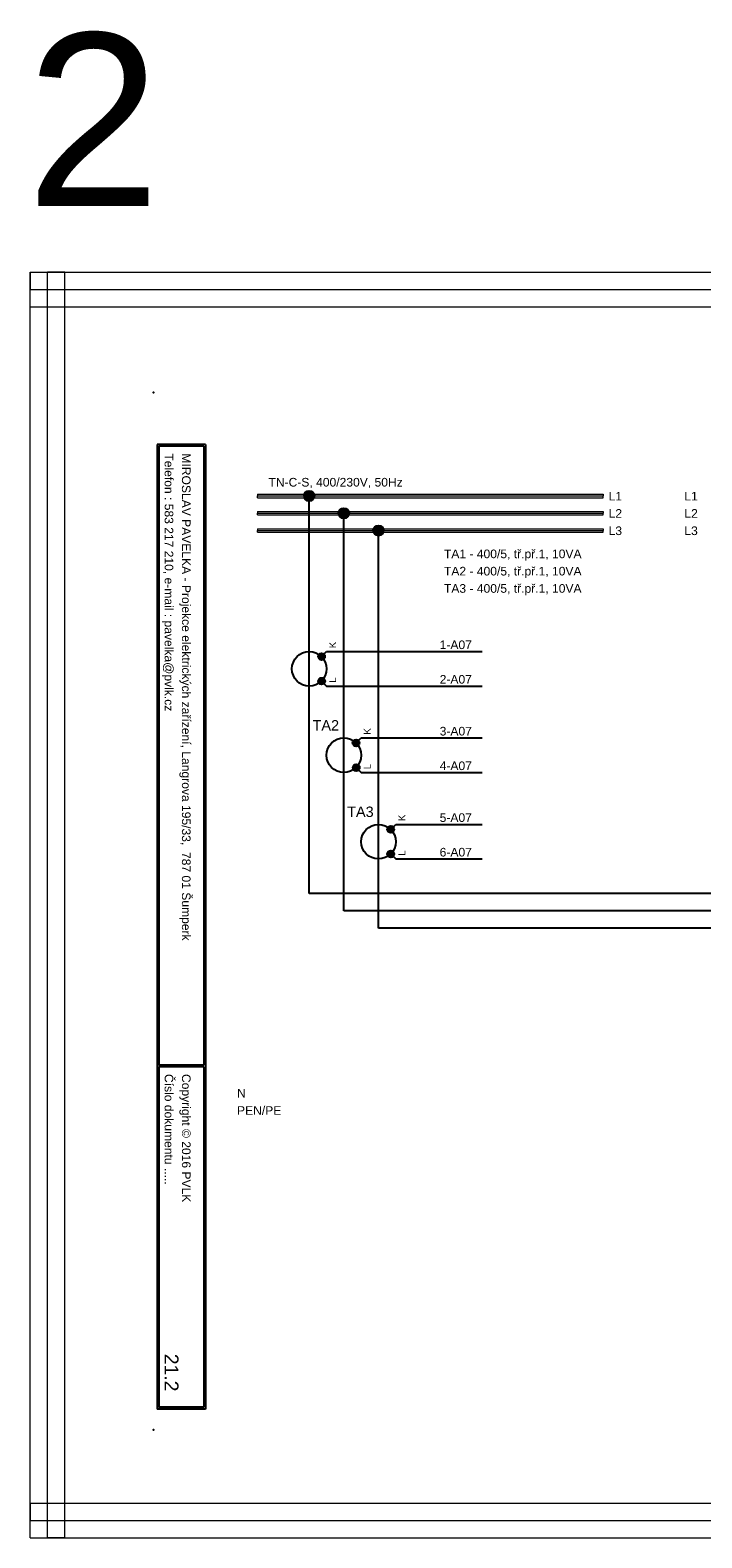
# Model space of a CAD drawing. Extents: x -1130 to 2703, y 1069 to 2560.
# Tile 8 of 31: x 127 to 321, y 2124 to 2560. Entities that reach past the tile are written whole.
import ezdxf
from ezdxf.enums import TextEntityAlignment as Align

# ---------------------------------------------------------------- set-up
doc = ezdxf.new("R2010")
doc.units = 0
doc.header["$MEASUREMENT"] = 0
for name, color, linetype in [('1-KRESBA', 7, 'Continuous'), ('__10-Popisy', 220, 'Continuous'), ('__Bílá', 7, 'Continuous'), ('__Oranžová', 30, 'Continuous'), ('__Svmodrá', 4, 'Continuous'), ('__Vínová 220', 220, 'Continuous'), ('__Zelená', 3, 'Continuous')]:
    doc.layers.add(name, color=color, linetype=linetype)
doc.styles.add('Arial', font='arial.ttf')

# ---------------------------------------------------------------- blocks, each defined once
blk = doc.blocks.new('L0001A01')
h = blk.add_hatch(color=256)
edge = h.paths.add_edge_path()
edge.add_arc((0, 0), 1, 0, 360)
blk.add_circle((0, 0), 1)
blk = doc.blocks.new('L0001A02')
at = {"linetype": 'Continuous'}
h = blk.add_hatch(color=256, dxfattribs=at)
edge = h.paths.add_edge_path()
edge.add_arc((0, 0), 1.5, 0, 360)
blk.add_circle((0, 0), 1.5)

msp = doc.modelspace()

# ---------------------------------------------------------------- linework, layer by layer
at = {"layer": '1-KRESBA'}
for p, q in [((207.41, 2310.74), (207.41, 2425.74)), ((217.41, 2305.74), (217.41, 2420.74)), ((227.41, 2300.74), (227.41, 2415.74)), ((210.95, 2379.28), (212.41, 2380.74)), ((212.41, 2380.74), (257.41, 2380.74)), ((210.95, 2372.21), (212.41, 2370.74)), ((212.41, 2370.74), (257.41, 2370.74)), ((220.95, 2354.28), (222.41, 2355.74)), ((222.41, 2355.74), (257.41, 2355.74)), ((220.95, 2347.21), (222.41, 2345.74)), ((222.41, 2345.74), (257.41, 2345.74)), ((230.95, 2329.28), (232.41, 2330.74)), ((232.41, 2330.74), (257.41, 2330.74)), ((230.95, 2322.21), (232.41, 2320.74)), ((232.41, 2320.74), (257.41, 2320.74)), ((332.41, 2310.74), (207.41, 2310.74)), ((337.41, 2305.74), (217.41, 2305.74)), ((342.41, 2300.74), (227.41, 2300.74))]:
    msp.add_line(p, q, dxfattribs=at)
at = {"layer": '1-KRESBA', "color": 250, "linetype": 'Continuous'}
for centre in [(207.41, 2375.74), (217.41, 2350.74), (227.41, 2325.74)]:
    msp.add_circle(centre, 5, dxfattribs=at)
at = {"layer": '__Bílá'}
for p, q in [((177.41, 2440.64), (163.41, 2440.64)), ((163.41, 2440.64), (163.41, 2161.64)), ((176.91, 2440.14), (163.91, 2440.14)), ((163.91, 2440.14), (163.91, 2261.14)), ((176.91, 2440.14), (176.91, 2261.14)), ((177.41, 2440.64), (177.41, 2161.64)), ((176.91, 2261.14), (163.91, 2261.14)), ((176.91, 2260.64), (163.91, 2260.64)), ((163.91, 2260.64), (163.91, 2162.14)), ((176.91, 2260.64), (176.91, 2162.14)), ((177.41, 2161.64), (163.41, 2161.64)), ((176.91, 2162.14), (163.91, 2162.14))]:
    msp.add_line(p, q, dxfattribs=at)
for p in [(162.41, 2455.64), (162.41, 2155.64)]:
    msp.add_point(p, dxfattribs=at)
at = {"layer": '__Oranžová', "lineweight": 0}
for p, q in [((192.41, 2426.24), (192.41, 2425.74)), ((192.41, 2426.24), (292.41, 2426.24)), ((192.41, 2425.24), (192.41, 2425.74)), ((192.41, 2425.74), (292.41, 2425.74)), ((192.41, 2425.24), (292.41, 2425.24)), ((292.41, 2426.24), (292.41, 2425.74)), ((292.41, 2425.24), (292.41, 2425.74)), ((192.41, 2421.24), (192.41, 2420.74)), ((192.41, 2421.24), (292.41, 2421.24)), ((192.41, 2420.24), (192.41, 2420.74)), ((192.41, 2420.74), (292.41, 2420.74)), ((292.41, 2421.24), (292.41, 2420.74)), ((292.41, 2420.24), (292.41, 2420.74)), ((192.41, 2420.24), (292.41, 2420.24)), ((192.41, 2416.24), (192.41, 2415.74)), ((192.41, 2416.24), (292.41, 2416.24)), ((292.41, 2416.24), (292.41, 2415.74)), ((192.41, 2415.24), (192.41, 2415.74)), ((192.41, 2415.74), (292.41, 2415.74)), ((192.41, 2415.24), (292.41, 2415.24)), ((292.41, 2415.24), (292.41, 2415.74))]:
    msp.add_line(p, q, dxfattribs=at)
at = {"layer": '__Vínová 220', "lineweight": 0}
for p, q in [((126.7, 2490.46), (126.7, 2485.46)), ((126.7, 2490.46), (623.1, 2490.46)), ((126.7, 2124.38), (126.7, 2490.46)), ((126.7, 2490.46), (131.7, 2490.46)), ((131.7, 2124.38), (131.7, 2490.46)), ((136.7, 2490.46), (131.7, 2490.46)), ((136.7, 2124.38), (136.7, 2490.46)), ((126.7, 2480.46), (126.7, 2485.46)), ((126.7, 2485.46), (623.1, 2485.46)), ((126.7, 2480.46), (623.1, 2480.46)), ((126.7, 2134.38), (126.7, 2129.38)), ((126.7, 2134.38), (623.1, 2134.38)), ((126.7, 2124.38), (126.7, 2129.38)), ((126.7, 2129.38), (623.1, 2129.38)), ((126.7, 2124.38), (623.1, 2124.38)), ((126.7, 2124.38), (131.7, 2124.38)), ((136.7, 2124.38), (131.7, 2124.38))]:
    msp.add_line(p, q, dxfattribs=at)

# ---------------------------------------------------------------- block references
at = {"layer": '1-KRESBA'}
for p in [(207.41, 2425.74), (217.41, 2420.74), (227.41, 2415.74)]:
    msp.add_blockref('L0001A02', p, dxfattribs=at)
at = {"layer": '1-KRESBA', "color": 250, "linetype": 'Continuous'}
for p in [(210.96, 2379.29), (210.98, 2372.18), (220.96, 2354.29), (220.98, 2347.18), (230.96, 2329.29), (230.98, 2322.18)]:
    msp.add_blockref('L0001A01', p, dxfattribs=at)

# ---------------------------------------------------------------- texts
at = {"layer": '1-KRESBA', "color": 250, "linetype": 'Continuous', "style": 'Arial'}
for s, height, p in [('TA1 - 400/5, tř.př.1, 10VA', 2.5, (246.36, 2407.74)), ('TA2 - 400/5, tř.př.1, 10VA', 2.5, (246.36, 2402.74)), ('TA3 - 400/5, tř.př.1, 10VA', 2.5, (246.36, 2397.74)), ('1-A07', 2.5, (245.12, 2381.45)), ('2-A07', 2.5, (245.12, 2371.45)), ('TA2', 3, (208.35, 2357.9)), ('3-A07', 2.5, (245.12, 2356.45)), ('4-A07', 2.5, (245.12, 2346.45)), ('TA3', 3, (218.35, 2332.9)), ('5-A07', 2.5, (245.12, 2331.45)), ('6-A07', 2.5, (245.12, 2321.45))]:
    msp.add_text(s, height=height, dxfattribs=at).set_placement(p)
for s, p in [('K', (215.18, 2381.7)), ('L', (215.18, 2371.7)), ('K', (225.18, 2356.7)), ('L', (225.18, 2346.7)), ('K', (235.18, 2331.7)), ('L', (235.18, 2321.7))]:
    msp.add_text(s, height=2, rotation=90, dxfattribs=at).set_placement(p)
at = {"layer": '__10-Popisy', "style": 'Arial'}
msp.add_text('2', height=50, dxfattribs=at).set_placement((125.52, 2509.58))
at = {"layer": '__Bílá', "style": 'Arial'}
for s, p in [('Telefon : 583 217 210, e-mail : pavelka@pvlk.cz', (165.59, 2438.05)), ('MIROSLAV PAVELKA - Projekce elektrických zařízení, Langrova 195/33,  787 01 Šumperk', (170.59, 2438.05)), ('Číslo dokumentu .....', (165.59, 2258.55)), ('Copyright © 2016 PVLK', (170.59, 2258.55))]:
    msp.add_text(s, height=2.5, rotation=270, dxfattribs=at).set_placement(p)
at = {"layer": '__Oranžová', "lineweight": 0, "style": 'Arial'}
for s, p in [('TN-C-S, 400/230V, 50Hz', (195.62, 2428.46)), ('L1', (293.98, 2424.43)), ('L1', (315.88, 2424.43)), ('L2', (293.98, 2419.43)), ('L2', (315.88, 2419.43)), ('L3', (293.98, 2414.43)), ('L3', (315.88, 2414.43))]:
    msp.add_text(s, height=2.5, dxfattribs=at).set_placement(p)
at = {"layer": '__Svmodrá', "linetype": 'Continuous', "style": 'Arial'}
msp.add_text('N', height=2.5, dxfattribs=at).set_placement((186.52, 2251.74))
at = {"layer": '__Vínová 220', "style": 'Arial'}
msp.add_attdef('21.2', text='F.1.201', height=4, rotation=270, dxfattribs=at).set_placement((165.59, 2166.73), align=Align.RIGHT)
at = {"layer": '__Zelená', "linetype": 'Continuous', "style": 'Arial'}
msp.add_text('PEN/PE', height=2.5, dxfattribs=at).set_placement((186.52, 2246.74))

doc.saveas('drawing.dxf')
